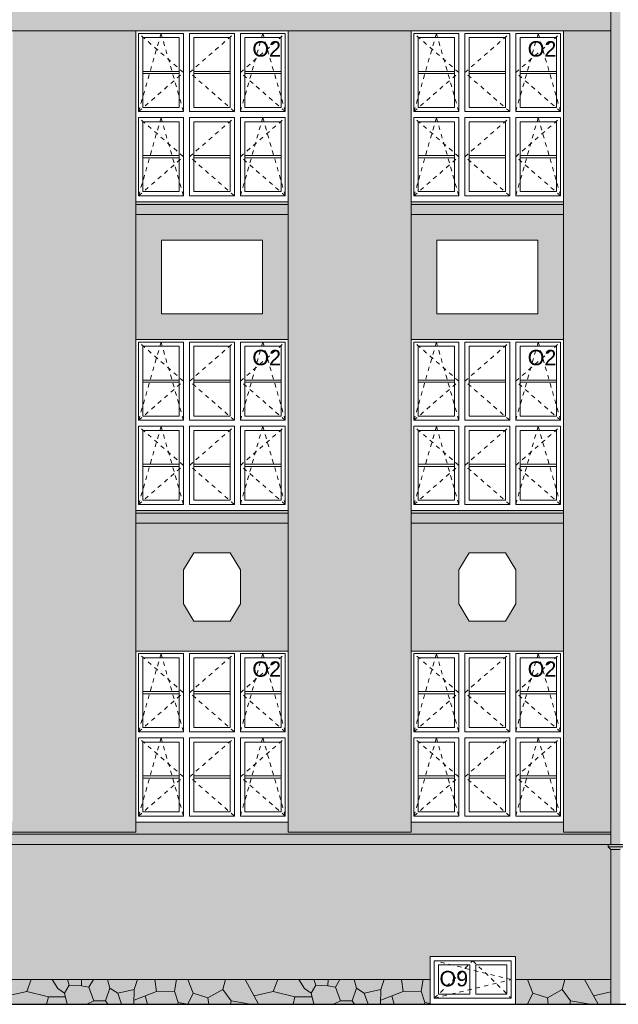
# Model space of a CAD drawing. Extents: x -396299 to -11759, y -15022 to 18278.
# Tile 16 of 205: x -328207 to -321207, y -3992 to 7523. Entities that reach past the tile are written whole.
import ezdxf

# ---------------------------------------------------------------- set-up
doc = ezdxf.new("R2010")
doc.units = 0
doc.header["$MEASUREMENT"] = 0
doc.linetypes.add('Hidden Line', pattern=[100, 50, -50])
for name, color, linetype, lineweight, true_color in [('Arch okna_Nr_Pióra__114', 7, 'Continuous', 13, 0xf1d696), ('Arch okna_Nr_Pióra__82', 7, 'Continuous', 20, 0xaaaaaa), ('INWENT.ŚCIANY_Nr_Pióra__2', 7, 'Continuous', 13, 0x7f7f7f)]:
    doc.layers.add(name, color=color, linetype=linetype, lineweight=lineweight, true_color=true_color)
for name, color, linetype, lineweight in [('Arch okna_Nr_Pióra__32', 34, 'Continuous', 15), ('Arch opisy okien_Nr_Pióra__21', 7, 'Continuous', 13), ('INWENT ODWODNIENIE_Nr_Pióra__21', 7, 'Continuous', 13), ('INWENT TEREN_Nr_Pióra__1', 7, 'Continuous', 25), ('INWENT. DRZWI_Nr_Pióra__21', 7, 'Continuous', 13), ('INWENT.ŚCIANY_Nr_Pióra__21', 7, 'Continuous', 13)]:
    doc.layers.add(name, color=color, linetype=linetype, lineweight=lineweight)
doc.styles.add('GENERATED_STYLE_8', font='arial.ttf')

msp = doc.modelspace()

# ---------------------------------------------------------------- hatches: boundary and pattern name
at = {"layer": 'Arch okna_Nr_Pióra__114', "linetype": 'Continuous', "lineweight": 0, "true_color": 0x786b4b}
for points in [[(-321293.7, 7393.2), (-321293.7, 7873.2), (-334923.7, 7873.2), (-334923.7, 7393.2)], [(-326848.7, -1980), (-326848.7, 7393.2), (-328288.7, 7393.2), (-328288.7, -1980)], [(-325068.7, 7393.2), (-325068.7, 140), (-325068.7, -1980), (-323628.7, -1980), (-323628.7, 7393.2)], [(-321848.7, 7393.2), (-321848.7, 140), (-321848.7, -1980), (-321293.7, -1980), (-321293.7, 7393.2)], [(-331273.7, -2841.8), (-331318.7, -2841.8), (-331318.7, -3561.8), (-331273.7, -3561.8), (-331273.7, -3701.8), (-329698.7, -3701.8), (-329698.7, -3431.8), (-328698.7, -3431.8), (-328698.7, -3701.8), (-323408.7, -3701.8), (-323408.7, -3431.8), (-322408.7, -3431.8), (-322408.7, -3701.8), (-321293.7, -3701.8), (-321293.7, -2181.8), (-321323.7, -2151.8), (-321323.7, -2121.8), (-331273.7, -2121.8), (-331273.7, -2711.8)]]:
    msp.add_hatch(color=47, dxfattribs=at).paths.add_polyline_path(points, flags=0)
at = {"layer": 'Arch okna_Nr_Pióra__114', "linetype": 'Continuous', "lineweight": 0, "true_color": 0x3c3525}
for points in [[(-326848.7, 5243.2), (-325068.7, 5243.2), (-325068.7, 5393.2), (-326848.7, 5393.2)], [(-323628.7, 5243.2), (-321848.7, 5243.2), (-321848.7, 5393.2), (-323628.7, 5393.2)], [(-326848.7, 1633.2), (-325068.7, 1633.2), (-325068.7, 1783.2), (-326848.7, 1783.2)], [(-323628.7, 1633.2), (-321848.7, 1633.2), (-321848.7, 1783.2), (-323628.7, 1783.2)], [(-331273.7, -2001.8), (-321293.7, -2001.8), (-321293.7, -1980), (-321848.7, -1980), (-321848.7, -1860), (-323628.7, -1860), (-323628.7, -1980), (-325068.7, -1980), (-325068.7, -1860), (-326848.7, -1860), (-326848.7, -1980), (-328288.7, -1980), (-328288.7, -1860), (-330068.7, -1860), (-330068.7, -1980), (-331273.7, -1980)], [(-321293.7, -2001.8), (-331273.7, -2001.8), (-331273.7, -2061.8), (-331273.7, -2121.8), (-321293.7, -2121.8)]]:
    msp.add_hatch(color=39, dxfattribs=at).paths.add_polyline_path(points, flags=0)
at = {"layer": 'Arch okna_Nr_Pióra__114', "linetype": 'Continuous', "lineweight": 0, "true_color": 0x786b4b}
h = msp.add_hatch(color=47, dxfattribs=at)
h.paths.add_polyline_path([(-325068.7, 5243.2), (-326848.7, 5243.2), (-326848.7, 3783.2), (-325068.7, 3783.2)], flags=0)
h.paths.add_polyline_path([(-325368.7, 4943.2), (-326548.7, 4943.2), (-326548.7, 4083.2), (-325368.7, 4083.2)], flags=0)
h = msp.add_hatch(color=47, dxfattribs=at)
h.paths.add_polyline_path([(-321848.7, 5243.2), (-323628.7, 5243.2), (-323628.7, 3783.2), (-321848.7, 3783.2)], flags=0)
h.paths.add_polyline_path([(-323328.7, 4083.2), (-322148.7, 4083.2), (-322148.7, 4943.2), (-323328.7, 4943.2)], flags=0)
h = msp.add_hatch(color=47, dxfattribs=at)
h.paths.add_polyline_path([(-326848.7, 1633.2), (-326848.7, 140), (-325068.7, 140), (-325068.7, 1633.2)], flags=0)
h.paths.add_polyline_path([(-325626.2, 690), (-325626.2, 1090), (-325746.2, 1290), (-326171.2, 1290), (-326291.2, 1090), (-326291.2, 690), (-326171.2, 490), (-325746.2, 490)], flags=0)
h = msp.add_hatch(color=47, dxfattribs=at)
h.paths.add_polyline_path([(-321848.7, 1633.2), (-323628.7, 1633.2), (-323628.7, 140), (-321848.7, 140)], flags=0)
h.paths.add_polyline_path([(-322526.2, 1290), (-322951.2, 1290), (-323071.2, 1090), (-323071.2, 690), (-322951.2, 490), (-322526.2, 490), (-322406.2, 690), (-322406.2, 1090)], flags=0)
at = {"layer": 'Arch okna_Nr_Pióra__32', "linetype": 'Continuous', "lineweight": 0, "true_color": 0x603000}
msp.add_hatch(color=48, dxfattribs=at).paths.add_polyline_path([(-321323.7, -2151.8), (-321293.7, -2181.8), (-321293.7, -3991.8), (-321183.7, -3991.8), (-321183.7, -2181.8), (-321153.7, -2151.8), (-321153.7, -2121.8), (-321183.7, -2121.8), (-321183.7, 10793.4), (-321293.7, 10793.4), (-321293.7, -2121.8), (-321323.7, -2121.8)], flags=0)
at = {"layer": 'Arch okna_Nr_Pióra__82', "linetype": 'Continuous', "lineweight": 0, "true_color": 0x555555}
for points in [[(-328698.7, -3991.8), (-323408.7, -3991.8), (-323408.7, -3701.8), (-328698.7, -3701.8)], [(-322408.7, -3991.8), (-321293.7, -3991.8), (-321293.7, -3701.8), (-322408.7, -3701.8)]]:
    msp.add_hatch(color=251, dxfattribs=at).paths.add_polyline_path(points, flags=0)

# ---------------------------------------------------------------- linework, layer by layer
at = {"layer": 'INWENT ODWODNIENIE_Nr_Pióra__21', "linetype": 'Continuous'}
for p, q in [((-321293.7, 10793.4), (-321293.7, -2121.8)), ((-321323.7, -2151.8), (-321323.7, -2121.8)), ((-321153.7, -2121.8), (-321323.7, -2121.8)), ((-321153.7, -2151.8), (-321323.7, -2151.8)), ((-321323.7, -2151.8), (-321293.7, -2181.8)), ((-321183.7, -2181.8), (-321293.7, -2181.8)), ((-321293.7, -2181.8), (-321293.7, -3991.8))]:
    msp.add_line(p, q, dxfattribs=at)
at = {"layer": 'INWENT TEREN_Nr_Pióra__1', "linetype": 'Continuous'}
msp.add_line((-335558.7, -3991.8), (-290368.7, -3991.8), dxfattribs=at)
at = {"layer": 'INWENT. DRZWI_Nr_Pióra__21', "linetype": 'Continuous'}
for p, q in [((-326816.2, 7363.2), (-326816.2, 6448.2)), ((-326816.2, 7363.2), (-326291.2, 7363.2)), ((-326816.2, 7363.2), (-326816.2, 6448.2)), ((-326816.2, 7363.2), (-326291.2, 7363.2)), ((-326766.2, 6498.2), (-326766.2, 7313.2)), ((-326341.2, 7313.2), (-326766.2, 7313.2)), ((-326766.2, 6498.2), (-326766.2, 7313.2)), ((-326341.2, 7313.2), (-326766.2, 7313.2)), ((-326341.2, 6498.2), (-326341.2, 7313.2)), ((-326341.2, 6498.2), (-326341.2, 7313.2)), ((-326291.2, 6448.2), (-326291.2, 7363.2)), ((-326291.2, 6448.2), (-326291.2, 7363.2)), ((-326221.2, 6448.2), (-326221.2, 7363.2)), ((-326221.2, 7363.2), (-325696.2, 7363.2)), ((-326221.2, 6448.2), (-326221.2, 7363.2)), ((-326221.2, 7363.2), (-325696.2, 7363.2)), ((-326171.2, 6498.2), (-326171.2, 7313.2)), ((-326171.2, 7313.2), (-325746.2, 7313.2)), ((-326171.2, 6498.2), (-326171.2, 7313.2)), ((-326171.2, 7313.2), (-325746.2, 7313.2)), ((-325746.2, 6498.2), (-325746.2, 7313.2)), ((-325746.2, 6498.2), (-325746.2, 7313.2)), ((-325696.2, 6448.2), (-325696.2, 7363.2)), ((-325696.2, 6448.2), (-325696.2, 7363.2)), ((-325626.2, 6448.2), (-325626.2, 7363.2)), ((-325626.2, 7363.2), (-325101.2, 7363.2)), ((-325626.2, 6448.2), (-325626.2, 7363.2)), ((-325626.2, 7363.2), (-325101.2, 7363.2)), ((-325576.2, 6498.2), (-325576.2, 7313.2)), ((-325576.2, 7313.2), (-325151.2, 7313.2)), ((-325576.2, 6498.2), (-325576.2, 7313.2)), ((-325576.2, 7313.2), (-325151.2, 7313.2)), ((-325151.2, 6498.2), (-325151.2, 7313.2)), ((-325151.2, 6498.2), (-325151.2, 7313.2)), ((-325101.2, 6448.2), (-325101.2, 7363.2)), ((-325101.2, 6448.2), (-325101.2, 7363.2)), ((-323596.2, 7363.2), (-323596.2, 6448.2)), ((-323596.2, 7363.2), (-323071.2, 7363.2)), ((-323546.2, 6498.2), (-323546.2, 7313.2)), ((-323121.2, 7313.2), (-323546.2, 7313.2)), ((-323121.2, 6498.2), (-323121.2, 7313.2)), ((-323071.2, 6448.2), (-323071.2, 7363.2)), ((-323001.2, 6448.2), (-323001.2, 7363.2)), ((-323001.2, 7363.2), (-322476.2, 7363.2)), ((-322951.2, 6498.2), (-322951.2, 7313.2)), ((-322951.2, 7313.2), (-322526.2, 7313.2)), ((-322526.2, 6498.2), (-322526.2, 7313.2)), ((-322476.2, 6448.2), (-322476.2, 7363.2)), ((-322406.2, 6448.2), (-322406.2, 7363.2)), ((-322406.2, 7363.2), (-321881.2, 7363.2)), ((-322356.2, 6498.2), (-322356.2, 7313.2)), ((-322356.2, 7313.2), (-321931.2, 7313.2)), ((-321931.2, 6498.2), (-321931.2, 7313.2)), ((-321881.2, 6448.2), (-321881.2, 7363.2)), ((-326341.2, 6918.7), (-326766.2, 6918.7)), ((-326341.2, 6918.7), (-326766.2, 6918.7)), ((-326171.2, 6918.7), (-325746.2, 6918.7)), ((-326171.2, 6918.7), (-325746.2, 6918.7)), ((-325576.2, 6918.7), (-325151.2, 6918.7)), ((-325576.2, 6918.7), (-325151.2, 6918.7)), ((-323121.2, 6918.7), (-323546.2, 6918.7)), ((-322951.2, 6918.7), (-322526.2, 6918.7)), ((-322356.2, 6918.7), (-321931.2, 6918.7)), ((-326341.2, 6892.7), (-326766.2, 6892.7)), ((-326341.2, 6892.7), (-326766.2, 6892.7)), ((-326171.2, 6892.7), (-325746.2, 6892.7)), ((-326171.2, 6892.7), (-325746.2, 6892.7)), ((-325576.2, 6892.7), (-325151.2, 6892.7)), ((-325576.2, 6892.7), (-325151.2, 6892.7)), ((-323121.2, 6892.7), (-323546.2, 6892.7)), ((-322951.2, 6892.7), (-322526.2, 6892.7)), ((-322356.2, 6892.7), (-321931.2, 6892.7)), ((-326341.2, 6498.2), (-326766.2, 6498.2)), ((-326341.2, 6498.2), (-326766.2, 6498.2)), ((-326171.2, 6498.2), (-325746.2, 6498.2)), ((-326171.2, 6498.2), (-325746.2, 6498.2)), ((-325576.2, 6498.2), (-325151.2, 6498.2)), ((-325576.2, 6498.2), (-325151.2, 6498.2)), ((-323121.2, 6498.2), (-323546.2, 6498.2)), ((-322951.2, 6498.2), (-322526.2, 6498.2)), ((-322356.2, 6498.2), (-321931.2, 6498.2)), ((-326816.2, 6448.2), (-326291.2, 6448.2)), ((-326816.2, 6448.2), (-326291.2, 6448.2)), ((-326816.2, 6378.2), (-326291.2, 6378.2)), ((-326816.2, 6378.2), (-326816.2, 5463.2)), ((-326816.2, 6378.2), (-326291.2, 6378.2)), ((-326816.2, 6378.2), (-326816.2, 5463.2)), ((-326291.2, 5463.2), (-326291.2, 6378.2)), ((-326291.2, 5463.2), (-326291.2, 6378.2)), ((-326221.2, 6448.2), (-325696.2, 6448.2)), ((-326221.2, 6448.2), (-325696.2, 6448.2)), ((-326221.2, 5463.2), (-326221.2, 6378.2)), ((-326221.2, 6378.2), (-325696.2, 6378.2)), ((-326221.2, 5463.2), (-326221.2, 6378.2)), ((-326221.2, 6378.2), (-325696.2, 6378.2)), ((-325696.2, 5463.2), (-325696.2, 6378.2)), ((-325696.2, 5463.2), (-325696.2, 6378.2)), ((-325626.2, 6448.2), (-325101.2, 6448.2)), ((-325626.2, 6448.2), (-325101.2, 6448.2)), ((-325626.2, 5463.2), (-325626.2, 6378.2)), ((-325626.2, 6378.2), (-325101.2, 6378.2)), ((-325626.2, 5463.2), (-325626.2, 6378.2)), ((-325626.2, 6378.2), (-325101.2, 6378.2)), ((-325101.2, 5463.2), (-325101.2, 6378.2)), ((-325101.2, 5463.2), (-325101.2, 6378.2)), ((-323596.2, 6448.2), (-323071.2, 6448.2)), ((-323596.2, 6378.2), (-323071.2, 6378.2)), ((-323596.2, 6378.2), (-323596.2, 5463.2)), ((-323071.2, 5463.2), (-323071.2, 6378.2)), ((-323001.2, 6448.2), (-322476.2, 6448.2)), ((-323001.2, 5463.2), (-323001.2, 6378.2)), ((-323001.2, 6378.2), (-322476.2, 6378.2)), ((-322476.2, 5463.2), (-322476.2, 6378.2)), ((-322406.2, 6448.2), (-321881.2, 6448.2)), ((-322406.2, 5463.2), (-322406.2, 6378.2)), ((-322406.2, 6378.2), (-321881.2, 6378.2)), ((-321881.2, 5463.2), (-321881.2, 6378.2)), ((-326766.2, 5513.2), (-326766.2, 6328.2)), ((-326341.2, 6328.2), (-326766.2, 6328.2)), ((-326766.2, 5513.2), (-326766.2, 6328.2)), ((-326341.2, 6328.2), (-326766.2, 6328.2)), ((-326341.2, 5513.2), (-326341.2, 6328.2)), ((-326341.2, 5513.2), (-326341.2, 6328.2)), ((-326171.2, 5513.2), (-326171.2, 6328.2)), ((-326171.2, 6328.2), (-325746.2, 6328.2)), ((-326171.2, 5513.2), (-326171.2, 6328.2)), ((-326171.2, 6328.2), (-325746.2, 6328.2)), ((-325746.2, 5513.2), (-325746.2, 6328.2)), ((-325746.2, 5513.2), (-325746.2, 6328.2)), ((-325576.2, 5513.2), (-325576.2, 6328.2)), ((-325576.2, 6328.2), (-325151.2, 6328.2)), ((-325576.2, 5513.2), (-325576.2, 6328.2)), ((-325576.2, 6328.2), (-325151.2, 6328.2)), ((-325151.2, 5513.2), (-325151.2, 6328.2)), ((-325151.2, 5513.2), (-325151.2, 6328.2)), ((-323546.2, 5513.2), (-323546.2, 6328.2)), ((-323121.2, 6328.2), (-323546.2, 6328.2)), ((-323121.2, 5513.2), (-323121.2, 6328.2)), ((-322951.2, 5513.2), (-322951.2, 6328.2)), ((-322951.2, 6328.2), (-322526.2, 6328.2)), ((-322526.2, 5513.2), (-322526.2, 6328.2)), ((-322356.2, 5513.2), (-322356.2, 6328.2)), ((-322356.2, 6328.2), (-321931.2, 6328.2)), ((-321931.2, 5513.2), (-321931.2, 6328.2)), ((-326341.2, 5933.7), (-326766.2, 5933.7)), ((-326341.2, 5933.7), (-326766.2, 5933.7)), ((-326341.2, 5907.7), (-326766.2, 5907.7)), ((-326341.2, 5907.7), (-326766.2, 5907.7)), ((-326171.2, 5933.7), (-325746.2, 5933.7)), ((-326171.2, 5933.7), (-325746.2, 5933.7)), ((-326171.2, 5907.7), (-325746.2, 5907.7)), ((-326171.2, 5907.7), (-325746.2, 5907.7)), ((-325576.2, 5933.7), (-325151.2, 5933.7)), ((-325576.2, 5933.7), (-325151.2, 5933.7)), ((-325576.2, 5907.7), (-325151.2, 5907.7)), ((-325576.2, 5907.7), (-325151.2, 5907.7)), ((-323121.2, 5933.7), (-323546.2, 5933.7)), ((-323121.2, 5907.7), (-323546.2, 5907.7)), ((-322951.2, 5933.7), (-322526.2, 5933.7)), ((-322951.2, 5907.7), (-322526.2, 5907.7)), ((-322356.2, 5933.7), (-321931.2, 5933.7)), ((-322356.2, 5907.7), (-321931.2, 5907.7)), ((-326816.2, 5463.2), (-326291.2, 5463.2)), ((-326816.2, 5463.2), (-326291.2, 5463.2)), ((-326341.2, 5513.2), (-326766.2, 5513.2)), ((-326341.2, 5513.2), (-326766.2, 5513.2)), ((-326221.2, 5463.2), (-325696.2, 5463.2)), ((-326221.2, 5463.2), (-325696.2, 5463.2)), ((-326171.2, 5513.2), (-325746.2, 5513.2)), ((-326171.2, 5513.2), (-325746.2, 5513.2)), ((-325626.2, 5463.2), (-325101.2, 5463.2)), ((-325626.2, 5463.2), (-325101.2, 5463.2)), ((-325576.2, 5513.2), (-325151.2, 5513.2)), ((-325576.2, 5513.2), (-325151.2, 5513.2)), ((-323596.2, 5463.2), (-323071.2, 5463.2)), ((-323121.2, 5513.2), (-323546.2, 5513.2)), ((-323001.2, 5463.2), (-322476.2, 5463.2)), ((-322951.2, 5513.2), (-322526.2, 5513.2)), ((-322406.2, 5463.2), (-321881.2, 5463.2)), ((-322356.2, 5513.2), (-321931.2, 5513.2)), ((-326816.2, 3753.2), (-326816.2, 2838.2)), ((-326816.2, 3753.2), (-326291.2, 3753.2)), ((-326816.2, 3753.2), (-326816.2, 2838.2)), ((-326816.2, 3753.2), (-326291.2, 3753.2)), ((-326766.2, 2888.2), (-326766.2, 3703.2)), ((-326341.2, 3703.2), (-326766.2, 3703.2)), ((-326766.2, 2888.2), (-326766.2, 3703.2)), ((-326341.2, 3703.2), (-326766.2, 3703.2)), ((-326341.2, 2888.2), (-326341.2, 3703.2)), ((-326341.2, 2888.2), (-326341.2, 3703.2)), ((-326291.2, 2838.2), (-326291.2, 3753.2)), ((-326291.2, 2838.2), (-326291.2, 3753.2)), ((-326221.2, 2838.2), (-326221.2, 3753.2)), ((-326221.2, 3753.2), (-325696.2, 3753.2)), ((-326221.2, 2838.2), (-326221.2, 3753.2)), ((-326221.2, 3753.2), (-325696.2, 3753.2)), ((-326171.2, 2888.2), (-326171.2, 3703.2)), ((-326171.2, 3703.2), (-325746.2, 3703.2)), ((-326171.2, 2888.2), (-326171.2, 3703.2)), ((-326171.2, 3703.2), (-325746.2, 3703.2)), ((-325746.2, 2888.2), (-325746.2, 3703.2)), ((-325746.2, 2888.2), (-325746.2, 3703.2)), ((-325696.2, 2838.2), (-325696.2, 3753.2)), ((-325696.2, 2838.2), (-325696.2, 3753.2)), ((-325626.2, 2838.2), (-325626.2, 3753.2)), ((-325626.2, 3753.2), (-325101.2, 3753.2)), ((-325626.2, 2838.2), (-325626.2, 3753.2)), ((-325626.2, 3753.2), (-325101.2, 3753.2)), ((-325576.2, 2888.2), (-325576.2, 3703.2)), ((-325576.2, 3703.2), (-325151.2, 3703.2)), ((-325576.2, 2888.2), (-325576.2, 3703.2)), ((-325576.2, 3703.2), (-325151.2, 3703.2)), ((-325151.2, 2888.2), (-325151.2, 3703.2)), ((-325151.2, 2888.2), (-325151.2, 3703.2)), ((-325101.2, 2838.2), (-325101.2, 3753.2)), ((-325101.2, 2838.2), (-325101.2, 3753.2)), ((-323596.2, 3753.2), (-323596.2, 2838.2)), ((-323596.2, 3753.2), (-323071.2, 3753.2)), ((-323546.2, 2888.2), (-323546.2, 3703.2)), ((-323121.2, 3703.2), (-323546.2, 3703.2)), ((-323121.2, 2888.2), (-323121.2, 3703.2)), ((-323071.2, 2838.2), (-323071.2, 3753.2)), ((-323001.2, 2838.2), (-323001.2, 3753.2)), ((-323001.2, 3753.2), (-322476.2, 3753.2)), ((-322951.2, 2888.2), (-322951.2, 3703.2)), ((-322951.2, 3703.2), (-322526.2, 3703.2)), ((-322526.2, 2888.2), (-322526.2, 3703.2)), ((-322476.2, 2838.2), (-322476.2, 3753.2)), ((-322406.2, 2838.2), (-322406.2, 3753.2)), ((-322406.2, 3753.2), (-321881.2, 3753.2)), ((-322356.2, 2888.2), (-322356.2, 3703.2)), ((-322356.2, 3703.2), (-321931.2, 3703.2)), ((-321931.2, 2888.2), (-321931.2, 3703.2)), ((-321881.2, 2838.2), (-321881.2, 3753.2)), ((-326341.2, 3308.7), (-326766.2, 3308.7)), ((-326341.2, 3308.7), (-326766.2, 3308.7)), ((-326341.2, 3282.7), (-326766.2, 3282.7)), ((-326341.2, 3282.7), (-326766.2, 3282.7)), ((-326171.2, 3308.7), (-325746.2, 3308.7)), ((-326171.2, 3308.7), (-325746.2, 3308.7)), ((-326171.2, 3282.7), (-325746.2, 3282.7)), ((-326171.2, 3282.7), (-325746.2, 3282.7)), ((-325576.2, 3308.7), (-325151.2, 3308.7)), ((-325576.2, 3308.7), (-325151.2, 3308.7)), ((-325576.2, 3282.7), (-325151.2, 3282.7)), ((-325576.2, 3282.7), (-325151.2, 3282.7)), ((-323121.2, 3308.7), (-323546.2, 3308.7)), ((-323121.2, 3282.7), (-323546.2, 3282.7)), ((-322951.2, 3308.7), (-322526.2, 3308.7)), ((-322951.2, 3282.7), (-322526.2, 3282.7)), ((-322356.2, 3308.7), (-321931.2, 3308.7)), ((-322356.2, 3282.7), (-321931.2, 3282.7)), ((-326341.2, 2888.2), (-326766.2, 2888.2)), ((-326341.2, 2888.2), (-326766.2, 2888.2)), ((-326171.2, 2888.2), (-325746.2, 2888.2)), ((-326171.2, 2888.2), (-325746.2, 2888.2)), ((-325576.2, 2888.2), (-325151.2, 2888.2)), ((-325576.2, 2888.2), (-325151.2, 2888.2)), ((-323121.2, 2888.2), (-323546.2, 2888.2)), ((-322951.2, 2888.2), (-322526.2, 2888.2)), ((-322356.2, 2888.2), (-321931.2, 2888.2)), ((-326816.2, 2838.2), (-326291.2, 2838.2)), ((-326816.2, 2838.2), (-326291.2, 2838.2)), ((-326816.2, 2768.2), (-326291.2, 2768.2)), ((-326816.2, 2768.2), (-326816.2, 1853.2)), ((-326816.2, 2768.2), (-326291.2, 2768.2)), ((-326816.2, 2768.2), (-326816.2, 1853.2)), ((-326291.2, 1853.2), (-326291.2, 2768.2)), ((-326291.2, 1853.2), (-326291.2, 2768.2)), ((-326221.2, 2838.2), (-325696.2, 2838.2)), ((-326221.2, 2838.2), (-325696.2, 2838.2)), ((-326221.2, 1853.2), (-326221.2, 2768.2)), ((-326221.2, 2768.2), (-325696.2, 2768.2)), ((-326221.2, 1853.2), (-326221.2, 2768.2)), ((-326221.2, 2768.2), (-325696.2, 2768.2)), ((-325696.2, 1853.2), (-325696.2, 2768.2)), ((-325696.2, 1853.2), (-325696.2, 2768.2)), ((-325626.2, 2838.2), (-325101.2, 2838.2)), ((-325626.2, 2838.2), (-325101.2, 2838.2)), ((-325626.2, 1853.2), (-325626.2, 2768.2)), ((-325626.2, 2768.2), (-325101.2, 2768.2)), ((-325626.2, 1853.2), (-325626.2, 2768.2)), ((-325626.2, 2768.2), (-325101.2, 2768.2)), ((-325101.2, 1853.2), (-325101.2, 2768.2)), ((-325101.2, 1853.2), (-325101.2, 2768.2)), ((-323596.2, 2838.2), (-323071.2, 2838.2)), ((-323596.2, 2768.2), (-323071.2, 2768.2)), ((-323596.2, 2768.2), (-323596.2, 1853.2)), ((-323071.2, 1853.2), (-323071.2, 2768.2)), ((-323001.2, 2838.2), (-322476.2, 2838.2)), ((-323001.2, 1853.2), (-323001.2, 2768.2)), ((-323001.2, 2768.2), (-322476.2, 2768.2)), ((-322476.2, 1853.2), (-322476.2, 2768.2)), ((-322406.2, 2838.2), (-321881.2, 2838.2)), ((-322406.2, 1853.2), (-322406.2, 2768.2)), ((-322406.2, 2768.2), (-321881.2, 2768.2)), ((-321881.2, 1853.2), (-321881.2, 2768.2)), ((-326766.2, 1903.2), (-326766.2, 2718.2)), ((-326341.2, 2718.2), (-326766.2, 2718.2)), ((-326766.2, 1903.2), (-326766.2, 2718.2)), ((-326341.2, 2718.2), (-326766.2, 2718.2)), ((-326341.2, 1903.2), (-326341.2, 2718.2)), ((-326341.2, 1903.2), (-326341.2, 2718.2)), ((-326171.2, 1903.2), (-326171.2, 2718.2)), ((-326171.2, 2718.2), (-325746.2, 2718.2)), ((-326171.2, 1903.2), (-326171.2, 2718.2)), ((-326171.2, 2718.2), (-325746.2, 2718.2)), ((-325746.2, 1903.2), (-325746.2, 2718.2)), ((-325746.2, 1903.2), (-325746.2, 2718.2)), ((-325576.2, 1903.2), (-325576.2, 2718.2)), ((-325576.2, 2718.2), (-325151.2, 2718.2)), ((-325576.2, 1903.2), (-325576.2, 2718.2)), ((-325576.2, 2718.2), (-325151.2, 2718.2)), ((-325151.2, 1903.2), (-325151.2, 2718.2)), ((-325151.2, 1903.2), (-325151.2, 2718.2)), ((-323546.2, 1903.2), (-323546.2, 2718.2)), ((-323121.2, 2718.2), (-323546.2, 2718.2)), ((-323121.2, 1903.2), (-323121.2, 2718.2)), ((-322951.2, 1903.2), (-322951.2, 2718.2)), ((-322951.2, 2718.2), (-322526.2, 2718.2)), ((-322526.2, 1903.2), (-322526.2, 2718.2)), ((-322356.2, 1903.2), (-322356.2, 2718.2)), ((-322356.2, 2718.2), (-321931.2, 2718.2)), ((-321931.2, 1903.2), (-321931.2, 2718.2)), ((-326341.2, 2323.7), (-326766.2, 2323.7)), ((-326341.2, 2323.7), (-326766.2, 2323.7)), ((-326171.2, 2323.7), (-325746.2, 2323.7)), ((-326171.2, 2323.7), (-325746.2, 2323.7)), ((-325576.2, 2323.7), (-325151.2, 2323.7)), ((-325576.2, 2323.7), (-325151.2, 2323.7)), ((-323121.2, 2323.7), (-323546.2, 2323.7)), ((-322951.2, 2323.7), (-322526.2, 2323.7)), ((-322356.2, 2323.7), (-321931.2, 2323.7)), ((-326341.2, 2297.7), (-326766.2, 2297.7)), ((-326341.2, 2297.7), (-326766.2, 2297.7)), ((-326171.2, 2297.7), (-325746.2, 2297.7)), ((-326171.2, 2297.7), (-325746.2, 2297.7)), ((-325576.2, 2297.7), (-325151.2, 2297.7)), ((-325576.2, 2297.7), (-325151.2, 2297.7)), ((-323121.2, 2297.7), (-323546.2, 2297.7)), ((-322951.2, 2297.7), (-322526.2, 2297.7)), ((-322356.2, 2297.7), (-321931.2, 2297.7)), ((-326816.2, 1853.2), (-326291.2, 1853.2)), ((-326816.2, 1853.2), (-326291.2, 1853.2)), ((-326341.2, 1903.2), (-326766.2, 1903.2)), ((-326341.2, 1903.2), (-326766.2, 1903.2)), ((-326221.2, 1853.2), (-325696.2, 1853.2)), ((-326221.2, 1853.2), (-325696.2, 1853.2)), ((-326171.2, 1903.2), (-325746.2, 1903.2)), ((-326171.2, 1903.2), (-325746.2, 1903.2)), ((-325626.2, 1853.2), (-325101.2, 1853.2)), ((-325626.2, 1853.2), (-325101.2, 1853.2)), ((-325576.2, 1903.2), (-325151.2, 1903.2)), ((-325576.2, 1903.2), (-325151.2, 1903.2)), ((-323596.2, 1853.2), (-323071.2, 1853.2)), ((-323121.2, 1903.2), (-323546.2, 1903.2)), ((-323001.2, 1853.2), (-322476.2, 1853.2)), ((-322951.2, 1903.2), (-322526.2, 1903.2)), ((-322406.2, 1853.2), (-321881.2, 1853.2)), ((-322356.2, 1903.2), (-321931.2, 1903.2)), ((-326816.2, 110), (-326816.2, -805)), ((-326816.2, 110), (-326291.2, 110)), ((-326766.2, -755), (-326766.2, 60)), ((-326341.2, 60), (-326766.2, 60)), ((-326341.2, -755), (-326341.2, 60)), ((-326291.2, -805), (-326291.2, 110)), ((-326221.2, -805), (-326221.2, 110)), ((-326221.2, 110), (-325696.2, 110)), ((-326171.2, -755), (-326171.2, 60)), ((-326171.2, 60), (-325746.2, 60)), ((-325746.2, -755), (-325746.2, 60)), ((-325696.2, -805), (-325696.2, 110)), ((-325626.2, -805), (-325626.2, 110)), ((-325626.2, 110), (-325101.2, 110)), ((-325576.2, -755), (-325576.2, 60)), ((-325576.2, 60), (-325151.2, 60)), ((-325151.2, -755), (-325151.2, 60)), ((-325101.2, -805), (-325101.2, 110)), ((-323596.2, 110), (-323596.2, -805)), ((-323596.2, 110), (-323071.2, 110)), ((-323546.2, -755), (-323546.2, 60)), ((-323121.2, 60), (-323546.2, 60)), ((-323121.2, -755), (-323121.2, 60)), ((-323071.2, -805), (-323071.2, 110)), ((-323001.2, -805), (-323001.2, 110)), ((-323001.2, 110), (-322476.2, 110)), ((-322951.2, -755), (-322951.2, 60)), ((-322951.2, 60), (-322526.2, 60)), ((-322526.2, -755), (-322526.2, 60)), ((-322476.2, -805), (-322476.2, 110)), ((-322406.2, -805), (-322406.2, 110)), ((-322406.2, 110), (-321881.2, 110)), ((-322356.2, -755), (-322356.2, 60)), ((-322356.2, 60), (-321931.2, 60)), ((-321931.2, -755), (-321931.2, 60)), ((-321881.2, -805), (-321881.2, 110)), ((-326341.2, -334.5), (-326766.2, -334.5)), ((-326171.2, -334.5), (-325746.2, -334.5)), ((-325576.2, -334.5), (-325151.2, -334.5)), ((-323121.2, -334.5), (-323546.2, -334.5)), ((-322951.2, -334.5), (-322526.2, -334.5)), ((-322356.2, -334.5), (-321931.2, -334.5)), ((-326341.2, -360.5), (-326766.2, -360.5)), ((-326171.2, -360.5), (-325746.2, -360.5)), ((-325576.2, -360.5), (-325151.2, -360.5)), ((-323121.2, -360.5), (-323546.2, -360.5)), ((-322951.2, -360.5), (-322526.2, -360.5)), ((-322356.2, -360.5), (-321931.2, -360.5)), ((-326816.2, -805), (-326291.2, -805)), ((-326341.2, -755), (-326766.2, -755)), ((-326221.2, -805), (-325696.2, -805)), ((-326171.2, -755), (-325746.2, -755)), ((-325626.2, -805), (-325101.2, -805)), ((-325576.2, -755), (-325151.2, -755)), ((-323596.2, -805), (-323071.2, -805)), ((-323121.2, -755), (-323546.2, -755)), ((-323001.2, -805), (-322476.2, -805)), ((-322951.2, -755), (-322526.2, -755)), ((-322406.2, -805), (-321881.2, -805)), ((-322356.2, -755), (-321931.2, -755)), ((-326816.2, -875), (-326291.2, -875)), ((-326816.2, -875), (-326816.2, -1790)), ((-326291.2, -1790), (-326291.2, -875)), ((-326221.2, -1790), (-326221.2, -875)), ((-326221.2, -875), (-325696.2, -875)), ((-325696.2, -1790), (-325696.2, -875)), ((-325626.2, -1790), (-325626.2, -875)), ((-325626.2, -875), (-325101.2, -875)), ((-325101.2, -1790), (-325101.2, -875)), ((-323596.2, -875), (-323071.2, -875)), ((-323596.2, -875), (-323596.2, -1790)), ((-323071.2, -1790), (-323071.2, -875)), ((-323001.2, -1790), (-323001.2, -875)), ((-323001.2, -875), (-322476.2, -875)), ((-322476.2, -1790), (-322476.2, -875)), ((-322406.2, -1790), (-322406.2, -875)), ((-322406.2, -875), (-321881.2, -875)), ((-321881.2, -1790), (-321881.2, -875)), ((-326766.2, -1740), (-326766.2, -925)), ((-326341.2, -925), (-326766.2, -925)), ((-326341.2, -1740), (-326341.2, -925)), ((-326171.2, -1740), (-326171.2, -925)), ((-326171.2, -925), (-325746.2, -925)), ((-325746.2, -1740), (-325746.2, -925)), ((-325576.2, -1740), (-325576.2, -925)), ((-325576.2, -925), (-325151.2, -925)), ((-325151.2, -1740), (-325151.2, -925)), ((-323546.2, -1740), (-323546.2, -925)), ((-323121.2, -925), (-323546.2, -925)), ((-323121.2, -1740), (-323121.2, -925)), ((-322951.2, -1740), (-322951.2, -925)), ((-322951.2, -925), (-322526.2, -925)), ((-322526.2, -1740), (-322526.2, -925)), ((-322356.2, -1740), (-322356.2, -925)), ((-322356.2, -925), (-321931.2, -925)), ((-321931.2, -1740), (-321931.2, -925)), ((-326341.2, -1319.5), (-326766.2, -1319.5)), ((-326341.2, -1345.5), (-326766.2, -1345.5)), ((-326171.2, -1319.5), (-325746.2, -1319.5)), ((-326171.2, -1345.5), (-325746.2, -1345.5)), ((-325576.2, -1319.5), (-325151.2, -1319.5)), ((-325576.2, -1345.5), (-325151.2, -1345.5)), ((-323121.2, -1319.5), (-323546.2, -1319.5)), ((-323121.2, -1345.5), (-323546.2, -1345.5)), ((-322951.2, -1319.5), (-322526.2, -1319.5)), ((-322951.2, -1345.5), (-322526.2, -1345.5)), ((-322356.2, -1319.5), (-321931.2, -1319.5)), ((-322356.2, -1345.5), (-321931.2, -1345.5)), ((-326816.2, -1790), (-326291.2, -1790)), ((-326341.2, -1740), (-326766.2, -1740)), ((-326221.2, -1790), (-325696.2, -1790)), ((-326171.2, -1740), (-325746.2, -1740)), ((-325626.2, -1790), (-325101.2, -1790)), ((-325576.2, -1740), (-325151.2, -1740)), ((-323596.2, -1790), (-323071.2, -1790)), ((-323121.2, -1740), (-323546.2, -1740)), ((-323001.2, -1790), (-322476.2, -1790)), ((-322951.2, -1740), (-322526.2, -1740)), ((-322406.2, -1790), (-321881.2, -1790)), ((-322356.2, -1740), (-321931.2, -1740)), ((-323358.7, -3481.8), (-323358.7, -3921.8)), ((-323358.7, -3481.8), (-322458.7, -3481.8)), ((-323308.7, -3531.8), (-323308.7, -3871.8)), ((-323308.7, -3531.8), (-322943.7, -3531.8)), ((-322943.7, -3531.8), (-322943.7, -3871.8)), ((-322873.7, -3531.8), (-322873.7, -3871.8)), ((-322873.7, -3531.8), (-322508.7, -3531.8)), ((-322508.7, -3531.8), (-322508.7, -3871.8)), ((-322458.7, -3481.8), (-322458.7, -3921.8)), ((-323308.7, -3871.8), (-322943.7, -3871.8)), ((-322873.7, -3871.8), (-322508.7, -3871.8)), ((-323358.7, -3921.8), (-322458.7, -3921.8))]:
    msp.add_line(p, q, dxfattribs=at)
at = {"layer": 'INWENT. DRZWI_Nr_Pióra__21', "linetype": 'Hidden Line'}
for p, q in [((-326816.2, 6448.2), (-326553.7, 7363.2)), ((-326291.2, 6905.7), (-326816.2, 7363.2)), ((-326553.7, 7363.2), (-326291.2, 6448.2)), ((-326221.2, 6905.7), (-325696.2, 7363.2)), ((-325363.7, 7363.2), (-325626.2, 6448.2)), ((-325626.2, 6905.7), (-325101.2, 7363.2)), ((-325101.2, 6448.2), (-325363.7, 7363.2)), ((-323596.2, 6448.2), (-323333.7, 7363.2)), ((-323071.2, 6905.7), (-323596.2, 7363.2)), ((-323333.7, 7363.2), (-323071.2, 6448.2)), ((-323001.2, 6905.7), (-322476.2, 7363.2)), ((-322143.7, 7363.2), (-322406.2, 6448.2)), ((-322406.2, 6905.7), (-321881.2, 7363.2)), ((-321881.2, 6448.2), (-322143.7, 7363.2)), ((-326816.2, 6448.2), (-326291.2, 6905.7)), ((-325696.2, 6448.2), (-326221.2, 6905.7)), ((-325101.2, 6448.2), (-325626.2, 6905.7)), ((-323596.2, 6448.2), (-323071.2, 6905.7)), ((-322476.2, 6448.2), (-323001.2, 6905.7)), ((-321881.2, 6448.2), (-322406.2, 6905.7)), ((-326816.2, 5463.2), (-326553.7, 6378.2)), ((-326291.2, 5920.7), (-326816.2, 6378.2)), ((-326553.7, 6378.2), (-326291.2, 5463.2)), ((-326221.2, 5920.7), (-325696.2, 6378.2)), ((-325363.7, 6378.2), (-325626.2, 5463.2)), ((-325626.2, 5920.7), (-325101.2, 6378.2)), ((-325101.2, 5463.2), (-325363.7, 6378.2)), ((-323596.2, 5463.2), (-323333.7, 6378.2)), ((-323071.2, 5920.7), (-323596.2, 6378.2)), ((-323333.7, 6378.2), (-323071.2, 5463.2)), ((-323001.2, 5920.7), (-322476.2, 6378.2)), ((-322143.7, 6378.2), (-322406.2, 5463.2)), ((-322406.2, 5920.7), (-321881.2, 6378.2)), ((-321881.2, 5463.2), (-322143.7, 6378.2)), ((-326816.2, 5463.2), (-326291.2, 5920.7)), ((-325696.2, 5463.2), (-326221.2, 5920.7)), ((-325101.2, 5463.2), (-325626.2, 5920.7)), ((-323596.2, 5463.2), (-323071.2, 5920.7)), ((-322476.2, 5463.2), (-323001.2, 5920.7)), ((-321881.2, 5463.2), (-322406.2, 5920.7)), ((-326816.2, 2838.2), (-326553.7, 3753.2)), ((-326291.2, 3295.7), (-326816.2, 3753.2)), ((-326553.7, 3753.2), (-326291.2, 2838.2)), ((-326221.2, 3295.7), (-325696.2, 3753.2)), ((-325363.7, 3753.2), (-325626.2, 2838.2)), ((-325626.2, 3295.7), (-325101.2, 3753.2)), ((-325101.2, 2838.2), (-325363.7, 3753.2)), ((-323596.2, 2838.2), (-323333.7, 3753.2)), ((-323071.2, 3295.7), (-323596.2, 3753.2)), ((-323333.7, 3753.2), (-323071.2, 2838.2)), ((-323001.2, 3295.7), (-322476.2, 3753.2)), ((-322143.7, 3753.2), (-322406.2, 2838.2)), ((-322406.2, 3295.7), (-321881.2, 3753.2)), ((-321881.2, 2838.2), (-322143.7, 3753.2)), ((-326816.2, 2838.2), (-326291.2, 3295.7)), ((-325696.2, 2838.2), (-326221.2, 3295.7)), ((-325101.2, 2838.2), (-325626.2, 3295.7)), ((-323596.2, 2838.2), (-323071.2, 3295.7)), ((-322476.2, 2838.2), (-323001.2, 3295.7)), ((-321881.2, 2838.2), (-322406.2, 3295.7)), ((-326816.2, 1853.2), (-326553.7, 2768.2)), ((-326291.2, 2310.7), (-326816.2, 2768.2)), ((-326553.7, 2768.2), (-326291.2, 1853.2)), ((-326221.2, 2310.7), (-325696.2, 2768.2)), ((-325363.7, 2768.2), (-325626.2, 1853.2)), ((-325626.2, 2310.7), (-325101.2, 2768.2)), ((-325101.2, 1853.2), (-325363.7, 2768.2)), ((-323596.2, 1853.2), (-323333.7, 2768.2)), ((-323071.2, 2310.7), (-323596.2, 2768.2)), ((-323333.7, 2768.2), (-323071.2, 1853.2)), ((-323001.2, 2310.7), (-322476.2, 2768.2)), ((-322143.7, 2768.2), (-322406.2, 1853.2)), ((-322406.2, 2310.7), (-321881.2, 2768.2)), ((-321881.2, 1853.2), (-322143.7, 2768.2)), ((-326816.2, 1853.2), (-326291.2, 2310.7)), ((-325696.2, 1853.2), (-326221.2, 2310.7)), ((-325101.2, 1853.2), (-325626.2, 2310.7)), ((-323596.2, 1853.2), (-323071.2, 2310.7)), ((-322476.2, 1853.2), (-323001.2, 2310.7)), ((-321881.2, 1853.2), (-322406.2, 2310.7)), ((-326816.2, -805), (-326553.7, 110)), ((-326291.2, -347.5), (-326816.2, 110)), ((-326553.7, 110), (-326291.2, -805)), ((-326221.2, -347.5), (-325696.2, 110)), ((-325363.7, 110), (-325626.2, -805)), ((-325626.2, -347.5), (-325101.2, 110)), ((-325101.2, -805), (-325363.7, 110)), ((-323596.2, -805), (-323333.7, 110)), ((-323071.2, -347.5), (-323596.2, 110)), ((-323333.7, 110), (-323071.2, -805)), ((-323001.2, -347.5), (-322476.2, 110)), ((-322143.7, 110), (-322406.2, -805)), ((-322406.2, -347.5), (-321881.2, 110)), ((-321881.2, -805), (-322143.7, 110)), ((-326816.2, -805), (-326291.2, -347.5)), ((-325696.2, -805), (-326221.2, -347.5)), ((-325101.2, -805), (-325626.2, -347.5)), ((-323596.2, -805), (-323071.2, -347.5)), ((-322476.2, -805), (-323001.2, -347.5)), ((-321881.2, -805), (-322406.2, -347.5)), ((-326816.2, -1790), (-326553.7, -875)), ((-326291.2, -1332.5), (-326816.2, -875)), ((-326553.7, -875), (-326291.2, -1790)), ((-326221.2, -1332.5), (-325696.2, -875)), ((-325363.7, -875), (-325626.2, -1790)), ((-325626.2, -1332.5), (-325101.2, -875)), ((-325101.2, -1790), (-325363.7, -875)), ((-323596.2, -1790), (-323333.7, -875)), ((-323071.2, -1332.5), (-323596.2, -875)), ((-323333.7, -875), (-323071.2, -1790)), ((-323001.2, -1332.5), (-322476.2, -875)), ((-322143.7, -875), (-322406.2, -1790)), ((-322406.2, -1332.5), (-321881.2, -875)), ((-321881.2, -1790), (-322143.7, -875)), ((-326816.2, -1790), (-326291.2, -1332.5)), ((-325696.2, -1790), (-326221.2, -1332.5)), ((-325101.2, -1790), (-325626.2, -1332.5)), ((-323596.2, -1790), (-323071.2, -1332.5)), ((-322476.2, -1790), (-323001.2, -1332.5)), ((-321881.2, -1790), (-322406.2, -1332.5)), ((-323358.7, -3921.8), (-322908.7, -3481.8)), ((-322458.7, -3701.8), (-323358.7, -3481.8)), ((-322908.7, -3481.8), (-322458.7, -3921.8)), ((-323358.7, -3921.8), (-322458.7, -3701.8))]:
    msp.add_line(p, q, dxfattribs=at)
at = {"layer": 'INWENT.ŚCIANY_Nr_Pióra__2', "linetype": 'Continuous'}
for p, q in [((-328125.6, -3840.7), (-328071.6, -3702.5)), ((-327828.1, -3701.8), (-327759.3, -3806.6)), ((-327683.6, -3863.4), (-327626.8, -3768.8)), ((-327626.8, -3768.8), (-327649.9, -3701.8)), ((-327486.2, -3776.9), (-327626.8, -3768.8)), ((-327484, -3701.8), (-327486.2, -3776.9)), ((-327486.2, -3776.9), (-327399.6, -3793.1)), ((-327345.9, -3701.8), (-327399.6, -3793.1)), ((-327399.6, -3793.1), (-327338.8, -3952.3)), ((-327153.2, -3803.5), (-327181, -3701.8)), ((-326829.9, -3701.8), (-326866.6, -3819.8)), ((-326625.4, -3701.8), (-326608, -3840.7)), ((-326397.1, -3838), (-326371.9, -3701.8)), ((-326240.1, -3701.8), (-326176.9, -3859.8)), ((-325801.5, -3701.8), (-325832.8, -3819.7)), ((-325571.4, -3701.8), (-325413.7, -3991.8)), ((-325242, -3840.7), (-325187.9, -3702.5)), ((-324944.4, -3701.8), (-324875.6, -3806.6)), ((-324799.9, -3863.4), (-324743.1, -3768.8)), ((-324743.1, -3768.8), (-324766.3, -3701.8)), ((-324602.5, -3776.9), (-324743.1, -3768.8)), ((-324600.3, -3701.8), (-324602.5, -3776.9)), ((-324602.5, -3776.9), (-324515.9, -3793.1)), ((-324462.2, -3701.8), (-324515.9, -3793.1)), ((-324515.9, -3793.1), (-324455.1, -3952.3)), ((-324269.5, -3803.5), (-324297.3, -3701.8)), ((-323946.3, -3701.8), (-323982.9, -3819.8)), ((-323741.7, -3701.8), (-323724.3, -3840.7)), ((-323513.4, -3838), (-323488.2, -3701.8)), ((-322269.7, -3701.8), (-322206.5, -3859.8)), ((-321831.1, -3701.8), (-321862.3, -3819.7)), ((-321601, -3701.8), (-321443.3, -3991.8)), ((-328350.8, -3893.6), (-328125.6, -3840.7)), ((-328125.6, -3840.7), (-327871.5, -3905.6)), ((-327871.5, -3905.6), (-327894.3, -3991.8)), ((-327871.5, -3905.6), (-327672.9, -3905.6)), ((-327759.3, -3806.6), (-327683.6, -3863.4)), ((-327683.6, -3863.4), (-327651, -3991.8)), ((-327153.2, -3803.5), (-327201.9, -3952.3)), ((-327061.3, -3860.3), (-327153.2, -3803.5)), ((-326866.6, -3819.8), (-327061.3, -3860.3)), ((-327015.8, -3991.8), (-327061.3, -3860.3)), ((-326866.6, -3819.8), (-326871.5, -3991.8)), ((-326608, -3840.7), (-326869.3, -3943.5)), ((-326711.4, -3991.8), (-326738.6, -3892.1)), ((-326608, -3840.7), (-326397.1, -3838)), ((-326397.1, -3838), (-326353.8, -3970.5)), ((-326176.9, -3859.8), (-326240.1, -3991.8)), ((-326005.8, -3914.4), (-326176.9, -3859.8)), ((-325832.8, -3819.7), (-326005.8, -3914.4)), ((-326005.8, -3914.4), (-325996.2, -3991.8)), ((-325832.8, -3819.7), (-325735.4, -3952.2)), ((-325467.1, -3893.6), (-325242, -3840.7)), ((-325242, -3840.7), (-324987.8, -3905.6)), ((-324987.8, -3905.6), (-325010.6, -3991.8)), ((-324987.8, -3905.6), (-324789.2, -3905.6)), ((-324875.6, -3806.6), (-324799.9, -3863.4)), ((-324799.9, -3863.4), (-324767.3, -3991.8)), ((-324269.5, -3803.5), (-324318.2, -3952.3)), ((-324177.6, -3860.3), (-324269.5, -3803.5)), ((-323982.9, -3819.8), (-324177.6, -3860.3)), ((-324132.1, -3991.8), (-324177.6, -3860.3)), ((-323982.9, -3819.8), (-323987.8, -3991.8)), ((-323724.3, -3840.7), (-323985.6, -3943.5)), ((-323827.8, -3991.8), (-323855, -3892.1)), ((-323724.3, -3840.7), (-323513.4, -3838)), ((-323513.4, -3838), (-323470.1, -3970.5)), ((-322206.5, -3859.8), (-322269.7, -3991.8)), ((-322035.4, -3914.4), (-322206.5, -3859.8)), ((-321862.3, -3819.7), (-322035.4, -3914.4)), ((-322035.4, -3914.4), (-322025.7, -3991.8)), ((-321862.3, -3819.7), (-321765, -3952.2)), ((-321496.7, -3893.6), (-321293.7, -3845.9)), ((-327338.8, -3952.3), (-327421.2, -3991.8)), ((-327201.9, -3952.3), (-327338.8, -3952.3)), ((-327201.9, -3952.3), (-327175.9, -3991.8)), ((-326353.8, -3970.5), (-326360.4, -3991.8)), ((-326353.8, -3970.5), (-326240, -3991.8)), ((-325742.7, -3991.8), (-325735.4, -3952.2)), ((-325735.4, -3952.2), (-325508.1, -3991.8)), ((-324455.1, -3952.3), (-324537.6, -3991.8)), ((-324318.2, -3952.3), (-324455.1, -3952.3)), ((-324318.2, -3952.3), (-324292.2, -3991.8)), ((-323470.1, -3970.5), (-323476.7, -3991.8)), ((-323470.1, -3970.5), (-323408.7, -3982)), ((-321772.3, -3991.8), (-321765, -3952.2)), ((-321765, -3952.2), (-321537.7, -3991.8))]:
    msp.add_line(p, q, dxfattribs=at)
at = {"layer": 'INWENT.ŚCIANY_Nr_Pióra__21', "linetype": 'Continuous'}
for p, q in [((-334923.7, 7393.2), (-321293.7, 7393.2)), ((-326848.7, 7393.2), (-326848.7, 5243.2)), ((-326848.7, 7393.2), (-325068.7, 7393.2)), ((-326848.7, 7393.2), (-326848.7, 5243.2)), ((-326848.7, 7393.2), (-325068.7, 7393.2)), ((-326848.7, -1980), (-326848.7, 7393.2)), ((-325068.7, 5243.2), (-325068.7, 7393.2)), ((-325068.7, 5243.2), (-325068.7, 7393.2)), ((-325068.7, -1980), (-325068.7, 7393.2)), ((-323628.7, 7393.2), (-323628.7, 5243.2)), ((-323628.7, 7393.2), (-321848.7, 7393.2)), ((-323628.7, -1980), (-323628.7, 7393.2)), ((-321848.7, 5243.2), (-321848.7, 7393.2)), ((-321848.7, -1980), (-321848.7, 7393.2)), ((-326848.7, 5393.2), (-325068.7, 5393.2)), ((-326848.7, 5393.2), (-325068.7, 5393.2)), ((-326848.7, 5363.2), (-325068.7, 5363.2)), ((-326848.7, 5363.2), (-325068.7, 5363.2)), ((-323628.7, 5393.2), (-321848.7, 5393.2)), ((-323628.7, 5363.2), (-321848.7, 5363.2)), ((-326848.7, 5243.2), (-325068.7, 5243.2)), ((-326848.7, 5243.2), (-325068.7, 5243.2)), ((-323628.7, 5243.2), (-321848.7, 5243.2)), ((-326548.7, 4943.2), (-326548.7, 4083.2)), ((-326548.7, 4943.2), (-325368.7, 4943.2)), ((-325368.7, 4943.2), (-325368.7, 4083.2)), ((-323328.7, 4943.2), (-323328.7, 4083.2)), ((-323328.7, 4943.2), (-322148.7, 4943.2)), ((-322148.7, 4943.2), (-322148.7, 4083.2)), ((-326548.7, 4083.2), (-325368.7, 4083.2)), ((-323328.7, 4083.2), (-322148.7, 4083.2)), ((-326848.7, 3783.2), (-326848.7, 1633.2)), ((-326848.7, 3783.2), (-325068.7, 3783.2)), ((-326848.7, 3783.2), (-326848.7, 1633.2)), ((-326848.7, 3783.2), (-325068.7, 3783.2)), ((-325068.7, 1633.2), (-325068.7, 3783.2)), ((-325068.7, 1633.2), (-325068.7, 3783.2)), ((-323628.7, 3783.2), (-323628.7, 1633.2)), ((-323628.7, 3783.2), (-321848.7, 3783.2)), ((-321848.7, 1633.2), (-321848.7, 3783.2)), ((-326848.7, 1783.2), (-325068.7, 1783.2)), ((-326848.7, 1783.2), (-325068.7, 1783.2)), ((-326848.7, 1753.2), (-325068.7, 1753.2)), ((-326848.7, 1753.2), (-325068.7, 1753.2)), ((-323628.7, 1783.2), (-321848.7, 1783.2)), ((-323628.7, 1753.2), (-321848.7, 1753.2)), ((-326848.7, 1633.2), (-325068.7, 1633.2)), ((-326848.7, 1633.2), (-325068.7, 1633.2)), ((-323628.7, 1633.2), (-321848.7, 1633.2)), ((-326291.2, 1090), (-326171.2, 1290)), ((-326171.2, 1290), (-325746.2, 1290)), ((-325626.2, 1090), (-325746.2, 1290)), ((-323071.2, 1090), (-322951.2, 1290)), ((-322951.2, 1290), (-322526.2, 1290)), ((-322406.2, 1090), (-322526.2, 1290)), ((-326291.2, 1090), (-326291.2, 690)), ((-325626.2, 1090), (-325626.2, 690)), ((-323071.2, 1090), (-323071.2, 690)), ((-322406.2, 1090), (-322406.2, 690)), ((-326291.2, 690), (-326171.2, 490)), ((-325626.2, 690), (-325746.2, 490)), ((-323071.2, 690), (-322951.2, 490)), ((-322406.2, 690), (-322526.2, 490)), ((-326171.2, 490), (-325746.2, 490)), ((-322951.2, 490), (-322526.2, 490)), ((-326848.7, 140), (-326848.7, -1980)), ((-326848.7, 140), (-325068.7, 140)), ((-325068.7, -1980), (-325068.7, 140)), ((-323628.7, 140), (-323628.7, -1980)), ((-323628.7, 140), (-321848.7, 140)), ((-321848.7, -1980), (-321848.7, 140)), ((-326848.7, -1860), (-325068.7, -1860)), ((-323628.7, -1860), (-321848.7, -1860)), ((-331273.7, -2001.8), (-321293.7, -2001.8)), ((-326848.7, -1980), (-328288.7, -1980)), ((-323628.7, -1980), (-325068.7, -1980)), ((-321293.7, -1980), (-321848.7, -1980)), ((-321293.7, -2121.8), (-331273.7, -2121.8)), ((-322408.7, -3431.8), (-323408.7, -3431.8)), ((-323408.7, -3431.8), (-323408.7, -3991.8)), ((-322408.7, -3431.8), (-322408.7, -3991.8)), ((-328698.7, -3701.8), (-323408.7, -3701.8)), ((-322408.7, -3701.8), (-321293.7, -3701.8)), ((-322408.7, -3991.8), (-323408.7, -3991.8))]:
    msp.add_line(p, q, dxfattribs=at)

# ---------------------------------------------------------------- texts
at = {"layer": 'Arch opisy okien_Nr_Pióra__21', "linetype": 'Continuous', "char_height": 180, "style": 'GENERATED_STYLE_8'}
for s, insert, attachment_point in [('{O2}', (-325151.2, 7272), 3), ('{O2}', (-321931.2, 7272), 3), ('{O2}', (-325151.2, 3662), 3), ('{O2}', (-321931.2, 3662), 3), ('{O2}', (-325151.2, 18.9), 3), ('{O2}', (-321931.2, 18.9), 3), ('{O9}', (-323298.6, -3601.5), 1)]:
    msp.add_mtext(s, dxfattribs=dict(at, insert=insert, attachment_point=attachment_point))

doc.saveas('drawing.dxf')
